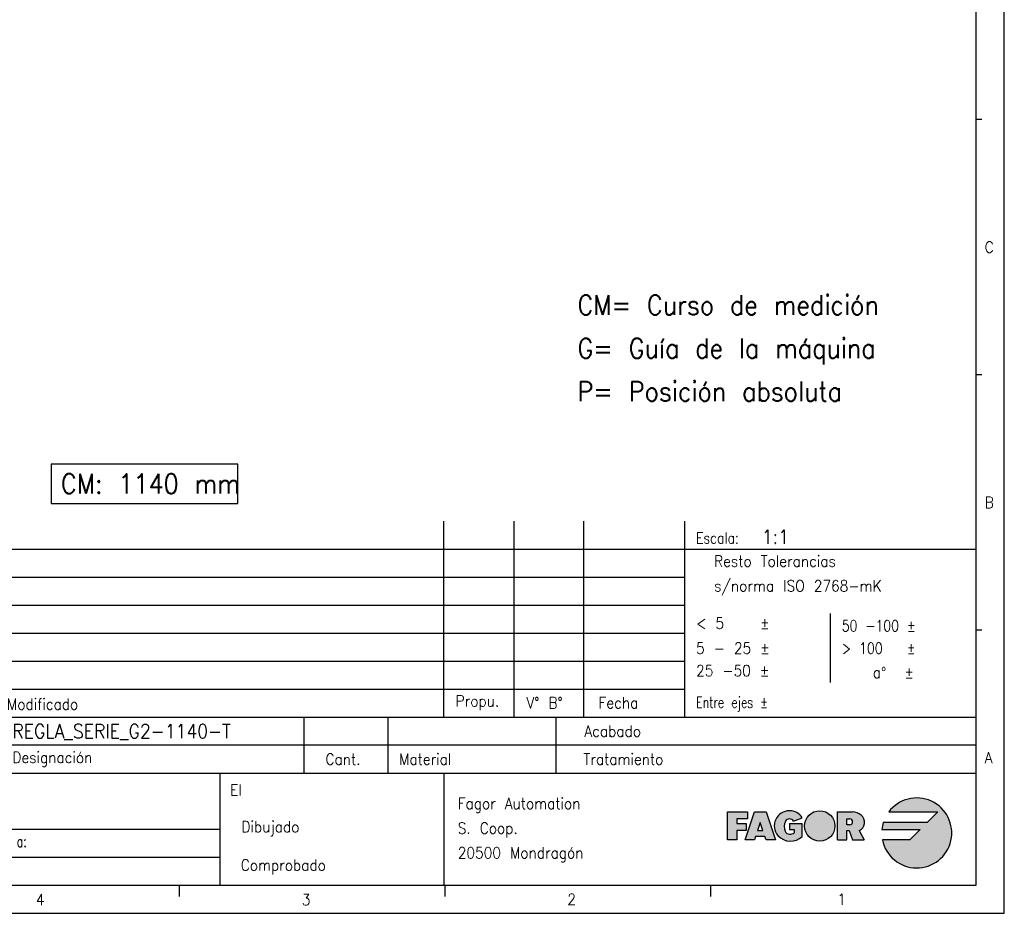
# Model space of a CAD drawing. Header units: millimetres. Extents: x -285 to 1770, y -283 to 203.
# Tile 8 of 30: x 134 to 309, y -217 to -58. Entities that reach past the tile are written whole.
import ezdxf

# ---------------------------------------------------------------- set-up
doc = ezdxf.new("R2010")
doc.units = ezdxf.units.MM
doc.layers.add('1', color=7, linetype='Continuous')
doc.styles.add('CONVERTER_11', font='txt.shx', dxfattribs={"width": 0.9})
doc.styles.add('CONVERTER_12', font='txt.shx', dxfattribs={"width": 0.81})
doc.styles.add('CONVERTER_13', font='txt.shx', dxfattribs={"width": 0.72})

# ---------------------------------------------------------------- blocks, each defined once
blk = doc.blocks.new('tolerancias', base_point=(252.2098802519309, -182.0197288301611))
at = {"layer": '1', "color": 2, "char_height": 2, "line_spacing_factor": 1.32052821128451}
for s, insert, attachment_point, style in [('Resto Tolerancias\\Ps/norma ISO 2768-mK', (257.4198552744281, -156.7119726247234), 4, 'CONVERTER_11'), ('< 5    ±', (254.2098802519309, -166.241923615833), 7, 'CONVERTER_11'), ('50 -100 ±', (280.2098802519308, -166.6999236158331), 7, 'CONVERTER_12'), ('5 - 25 ±', (254.2098802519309, -170.6999236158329), 7, 'CONVERTER_11'), ('> 100   ±', (280.2098802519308, -170.6999236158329), 7, 'CONVERTER_12'), ('a{\\Fgdt;~}  ±', (285.7353826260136, -175.0258946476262), 7, 'CONVERTER_11'), ('25 -50 ±', (254.2098802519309, -174.699923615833), 7, 'CONVERTER_11')]:
    blk.add_mtext(s, dxfattribs=dict(at, insert=insert, attachment_point=attachment_point, style=style))
blk = doc.blocks.new('Marco_a2', base_point=(304.2098802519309, -212.0197288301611))
at = {"layer": '1', "linetype": 'Continuous'}
h = blk.add_hatch(color=2, dxfattribs=at)
edge = h.paths.add_edge_path()
edge.add_line((295.4520221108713, -200.8011115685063), (287.6149021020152, -200.8011115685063))
edge.add_arc((293.5770221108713, -202.6761115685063), 6.250000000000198, 162.5423968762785, 174.2608295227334)
edge.add_line((287.3583506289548, -202.0511115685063), (294.2020221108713, -202.0511115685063))
edge.add_line((294.2020221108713, -202.0511115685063), (292.3270221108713, -203.9261115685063))
edge.add_line((292.3270221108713, -203.9261115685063), (287.4532977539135, -203.9261115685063))
edge.add_arc((293.5770221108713, -202.6761115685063), 6.249999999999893, 191.5369590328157, 503.130102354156)
edge.add_line((288.5770221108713, -198.9261115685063), (297.3270221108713, -198.9261115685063))
edge.add_line((297.3270221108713, -198.9261115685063), (295.4520221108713, -200.8011115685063))
blk.add_hatch(color=2, dxfattribs=at).paths.add_polyline_path([(263.3686887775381, -198.9261115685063), (263.3686887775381, -200.1761115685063), (261.4936887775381, -200.1761115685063), (261.4936887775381, -201.0094449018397), (263.1603554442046, -201.0094449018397), (263.1603554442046, -201.8427782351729), (263.1603554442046, -202.2594449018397), (261.4936887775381, -202.2594449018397), (261.4936887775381, -203.9261115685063), (259.8270221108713, -203.9261115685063), (259.8270221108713, -198.9261115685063)])
h = blk.add_hatch(color=2, dxfattribs=at)
h.paths.add_polyline_path([(268.3686887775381, -203.9261115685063), (266.7020221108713, -203.9261115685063), (266.4936887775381, -203.3011115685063), (264.8270221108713, -203.3011115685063), (264.6186887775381, -203.9261115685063), (262.9520221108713, -203.9261115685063), (264.6186887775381, -198.9261115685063), (266.7020221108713, -198.9261115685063)])
h.paths.add_polyline_path([(265.1742443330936, -202.2594449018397), (266.1464665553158, -202.2594449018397), (265.6603554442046, -200.8011115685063)], flags=16)
h = blk.add_hatch(color=2, dxfattribs=at)
edge = h.paths.add_edge_path()
edge.add_arc((271.0473643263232, -201.0301720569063), 3.104272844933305, 223.1289646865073, 312.9832702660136)
edge.add_line((273.163810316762, -203.3011115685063), (273.163810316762, -201.0094449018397))
edge.add_line((273.163810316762, -201.0094449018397), (270.8721436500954, -201.0094449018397))
edge.add_line((270.8721436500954, -201.0094449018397), (270.8721436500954, -202.0511115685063))
edge.add_line((270.8721436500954, -202.0511115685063), (271.7054769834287, -202.0511115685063))
edge.add_line((271.7054769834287, -202.0511115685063), (271.7054769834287, -202.6761115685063))
edge.add_arc((270.8721436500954, -201.1136115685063), 1.7708333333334, 270, 298.0724869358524, ccw=False)
edge.add_arc((270.8721436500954, -202.0511115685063), 0.8333333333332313, 202.6198649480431, 270, ccw=False)
edge.add_arc((272.1221436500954, -201.5302782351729), 2.187500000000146, 154.6230664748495, 202.6198649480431, ccw=False)
edge.add_arc((270.8697757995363, -201.0094482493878), 0.8353864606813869, 29.918998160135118, 150.0810018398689, ccw=False)
edge.add_line((271.5938314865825, -200.5927782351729), (273.1508661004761, -199.9677782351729))
edge.add_arc((270.8686887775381, -201.4261115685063), 2.708333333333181, 32.57897039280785, 90)
edge.add_arc((270.8686887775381, -201.4261115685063), 2.7083333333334, 90, 219.5977388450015)
h = blk.add_hatch(color=2, dxfattribs=at)
edge = h.paths.add_edge_path()
edge.add_arc((276.2851822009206, -201.4261115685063), 2.708333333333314, 0, 360)
h = blk.add_hatch(color=2, dxfattribs=at)
edge = h.paths.add_edge_path()
edge.add_line((281.0947335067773, -198.9261115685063), (279.4280668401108, -198.9261115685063))
edge.add_line((279.4280668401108, -198.9261115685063), (279.4280668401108, -203.9261115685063))
edge.add_line((279.4280668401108, -203.9261115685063), (281.0947335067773, -203.9261115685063))
edge.add_line((281.0947335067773, -203.9261115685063), (281.0947335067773, -202.2594449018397))
edge.add_line((281.0947335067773, -202.2594449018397), (281.5114001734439, -202.2594449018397))
edge.add_line((281.5114001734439, -202.2594449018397), (282.1364001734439, -203.9261115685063))
edge.add_line((282.1364001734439, -203.9261115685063), (284.2181257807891, -203.9261115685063))
edge.add_line((284.2181257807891, -203.9261115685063), (283.2915513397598, -202.2594449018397))
edge.add_arc((282.6421219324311, -200.7497949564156), 1.643411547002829, 293.2766705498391, 410.7613098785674)
edge.add_arc((282.1364001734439, -201.3690169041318), 2.442905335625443, 50.76130987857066, 90)
edge.add_line((282.1364001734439, -198.9261115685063), (281.0947335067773, -198.9261115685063))
edge = h.paths.add_edge_path(flags=16)
edge.add_line((281.6155668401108, -201.2177782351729), (281.0947335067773, -201.2177782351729))
edge.add_line((281.0947335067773, -201.2177782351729), (281.0947335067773, -200.1761115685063))
edge.add_line((281.0947335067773, -200.1761115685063), (281.6155668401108, -200.1761115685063))
edge.add_arc((281.6155668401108, -200.6969449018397), 0.5208333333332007, -90, 90, ccw=False)
at = {"layer": '1', "color": 2, "linetype": 'Continuous'}
for p, q in [((309.2098802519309, -217.0197288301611), (309.2098802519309, 202.9802711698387)), ((305.2098802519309, -75.35306215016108), (304.2098802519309, -75.35306215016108)), ((305.2098802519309, -120.9086177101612), (304.2098802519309, -120.9086177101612)), ((119.209880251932, -152.0197288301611), (304.2098802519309, -152.0197288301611)), ((119.209880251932, -157.0197288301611), (252.2098802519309, -157.0197288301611)), ((119.209880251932, -162.0197288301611), (252.2098802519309, -162.0197288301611)), ((278.2098802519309, -175.8195195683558), (278.2098802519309, -163.518067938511)), ((305.2098802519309, -166.4641732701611), (304.2098802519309, -166.4641732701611)), ((119.209880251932, -167.0197288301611), (252.2098802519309, -167.0197288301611)), ((119.209880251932, -172.0197288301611), (252.2098802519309, -172.0197288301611)), ((119.209880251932, -177.0197288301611), (252.2098802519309, -177.0197288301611)), ((304.2098802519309, -187.0197288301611), (119.209880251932, -187.0197288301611)), ((259.8270221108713, -203.9261115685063), (259.8270221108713, -198.9261115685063)), ((259.8270221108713, -198.9261115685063), (263.3686887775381, -198.9261115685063)), ((263.3686887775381, -200.1761115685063), (261.4936887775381, -200.1761115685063)), ((261.4936887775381, -200.1761115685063), (261.4936887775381, -201.0094449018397)), ((262.9520221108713, -203.9261115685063), (264.6186887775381, -198.9261115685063)), ((263.3686887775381, -198.9261115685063), (263.3686887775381, -200.1761115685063)), ((264.6186887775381, -198.9261115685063), (266.7020221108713, -198.9261115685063)), ((266.7020221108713, -198.9261115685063), (268.3686887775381, -203.9261115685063)), ((271.5938314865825, -200.5927782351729), (273.1508661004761, -199.9677782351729)), ((279.4280668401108, -198.9261115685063), (281.0947335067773, -198.9261115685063)), ((279.4280668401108, -203.9261115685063), (279.4280668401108, -198.9261115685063)), ((281.0947335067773, -198.9261115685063), (282.1364001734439, -198.9261115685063)), ((281.0947335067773, -201.2177782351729), (281.0947335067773, -200.1761115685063)), ((281.0947335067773, -200.1761115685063), (281.6155668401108, -200.1761115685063)), ((288.5770221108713, -198.9261115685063), (297.3270221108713, -198.9261115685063)), ((297.3270221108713, -198.9261115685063), (295.4520221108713, -200.8011115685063)), ((261.4936887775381, -201.0094449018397), (263.1603554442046, -201.0094449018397)), ((263.1603554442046, -201.0094449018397), (263.1603554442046, -201.8427782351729)), ((263.1603554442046, -201.8427782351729), (263.1603554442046, -202.2594449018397)), ((265.6603554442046, -200.8011115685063), (265.1742443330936, -202.2594449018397)), ((266.1464665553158, -202.2594449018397), (265.6603554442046, -200.8011115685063)), ((270.8721436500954, -201.0094449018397), (270.8721436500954, -202.0511115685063)), ((270.8721436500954, -201.0094449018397), (273.163810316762, -201.0094449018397)), ((273.163810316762, -203.3011115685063), (273.163810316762, -201.0094449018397)), ((281.6155668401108, -201.2177782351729), (281.0947335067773, -201.2177782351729)), ((295.4520221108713, -200.8011115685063), (287.6149021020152, -200.8011115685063)), ((263.1603554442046, -202.2594449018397), (261.4936887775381, -202.2594449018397)), ((261.4936887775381, -202.2594449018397), (261.4936887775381, -203.9261115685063)), ((264.8270221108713, -203.3011115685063), (264.6186887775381, -203.9261115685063)), ((266.4936887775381, -203.3011115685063), (264.8270221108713, -203.3011115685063)), ((265.1742443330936, -202.2594449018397), (266.1464665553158, -202.2594449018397)), ((266.7020221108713, -203.9261115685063), (266.4936887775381, -203.3011115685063)), ((270.8721436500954, -202.0511115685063), (271.7054769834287, -202.0511115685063)), ((271.7054769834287, -202.0511115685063), (271.7054769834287, -202.6761115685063)), ((281.0947335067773, -202.2594449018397), (281.5114001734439, -202.2594449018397)), ((281.0947335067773, -203.9261115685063), (281.0947335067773, -202.2594449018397)), ((281.5114001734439, -202.2594449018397), (282.1364001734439, -203.9261115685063)), ((283.2915513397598, -202.2594449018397), (284.2181257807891, -203.9261115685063)), ((287.3583506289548, -202.0511115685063), (294.2020221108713, -202.0511115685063)), ((294.2020221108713, -202.0511115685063), (292.3270221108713, -203.9261115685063)), ((261.4936887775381, -203.9261115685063), (259.8270221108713, -203.9261115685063)), ((264.6186887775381, -203.9261115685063), (262.9520221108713, -203.9261115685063)), ((268.3686887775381, -203.9261115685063), (266.7020221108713, -203.9261115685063)), ((279.4280668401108, -203.9261115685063), (281.0947335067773, -203.9261115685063)), ((282.1364001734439, -203.9261115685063), (284.2181257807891, -203.9261115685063)), ((292.3270221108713, -203.9261115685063), (287.4532977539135, -203.9261115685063)), ((119.209880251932, -207.0197288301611), (169.209880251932, -207.0197288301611)), ((161.9598802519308, -212.0197288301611), (161.9598802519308, -214.0197288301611)), ((209.3765469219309, -212.0197288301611), (209.3765469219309, -214.0197288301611)), ((256.7932135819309, -212.0197288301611), (256.7932135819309, -214.0197288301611)), ((-284.7901197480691, -217.0197288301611), (309.2098802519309, -217.0197288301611))]:
    blk.add_line(p, q, dxfattribs=at)
at = {"layer": '1', "color": 7, "linetype": 'Continuous'}
for p, q in [((304.2098802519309, -212.0197288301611), (304.2098802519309, 197.9802711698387)), ((209.2098802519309, -182.0197288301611), (209.2098802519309, -147.0197288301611)), ((221.7098802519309, -147.0197288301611), (221.7098802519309, -182.0197288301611)), ((234.2098802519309, -182.0197288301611), (234.2098802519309, -147.0197288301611)), ((252.2098802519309, -182.0197288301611), (252.2098802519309, -147.0197288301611)), ((119.209880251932, -182.0197288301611), (184.2098802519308, -182.0197288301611)), ((184.2098802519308, -182.0197288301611), (184.2098802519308, -192.0197288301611)), ((184.2098802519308, -182.0197288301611), (199.2098802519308, -182.0197288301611)), ((199.2098802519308, -182.0197288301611), (304.2098802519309, -182.0197288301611)), ((199.2098802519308, -182.0197288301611), (199.2098802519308, -192.0197288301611)), ((229.2098802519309, -182.0197288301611), (229.2098802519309, -192.0197288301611)), ((119.209880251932, -192.0197288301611), (304.2098802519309, -192.0197288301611)), ((169.209880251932, -192.0197288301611), (169.209880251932, -202.0197288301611)), ((209.2098802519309, -192.0197288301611), (209.2098802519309, -212.0197288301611)), ((119.209880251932, -202.0197288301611), (169.209880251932, -202.0197288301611)), ((169.209880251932, -202.0197288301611), (169.209880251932, -207.0197288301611)), ((169.209880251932, -207.0197288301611), (169.209880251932, -212.0197288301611)), ((-264.7901197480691, -212.0197288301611), (304.2098802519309, -212.0197288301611))]:
    blk.add_line(p, q, dxfattribs=at)
at = {"layer": '1', "color": 2, "linetype": 'Continuous'}
blk.add_circle((276.2851822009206, -201.4261115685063), 2.708333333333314, dxfattribs=at)
for centre, radius, start, end in [((293.5770221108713, -202.6761115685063), 6.249999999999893, 191.5369590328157, 143.130102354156), ((270.8686887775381, -201.4261115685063), 2.7083333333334, 90, 219.5977388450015), ((270.8697757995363, -201.0094482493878), 0.8353864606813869, 29.91899816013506, 150.0810018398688), ((270.8686887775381, -201.4261115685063), 2.708333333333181, 32.57897039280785, 90), ((281.6155668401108, -200.6969449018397), 0.5208333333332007, 270, 90), ((282.1364001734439, -201.3690169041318), 2.442905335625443, 50.76130987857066, 90), ((282.6421219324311, -200.7497949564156), 1.643411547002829, 293.2766705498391, 50.76130987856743), ((272.1221436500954, -201.5302782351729), 2.187500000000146, 154.6230664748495, 202.619864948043), ((293.5770221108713, -202.6761115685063), 6.250000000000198, 162.5423968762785, 174.2608295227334), ((271.0473643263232, -201.0301720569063), 3.104272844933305, 223.1289646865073, 312.9832702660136), ((270.8721436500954, -202.0511115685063), 0.8333333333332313, 202.6198649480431, 270), ((270.8721436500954, -201.1136115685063), 1.7708333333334, 270, 298.0724869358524)]:
    blk.add_arc(centre, radius, start, end, dxfattribs=at)
at = {"layer": '1', "color": 2}
for s, style, width, p in [('Escala:', 'CONVERTER_12', 0.81, (254.2098802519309, -151.0197288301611)), ('El', 'CONVERTER_11', 0.9, (171.0664110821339, -196.0197288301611))]:
    blk.add_text(s, height=2, dxfattribs=dict(at, style=style, width=width)).set_placement(p)
at = {"layer": '1', "color": 2, "char_height": 2}
for s, insert, attachment_point, line_spacing_factor, style in [('C', (305.7098802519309, -98.13083993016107), 4, 1.20048019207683, 'CONVERTER_11'), ('B', (305.7098802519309, -143.6863954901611), 4, 1.20048019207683, 'CONVERTER_11'), ('Modificado', (131.23655298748, -179.6881451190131), 4, 1.32052821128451, 'CONVERTER_11'), ('Propu.', (211.2975732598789, -179.4519769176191), 4, 1.32052821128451, 'CONVERTER_11'), ('V° B°', (223.946333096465, -179.4519769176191), 4, 1.20048019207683, 'CONVERTER_11'), ('Fecha', (236.8037390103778, -179.4519769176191), 4, 1.32052821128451, 'CONVERTER_11'), ('Entre ejes ±', (254.2098802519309, -181.0197288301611), 7, 1.32052821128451, 'CONVERTER_13'), ('Acabado', (244.3758618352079, -184.5197288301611), 6, 1.32052821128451, 'CONVERTER_11'), ('Designación', (132.2098802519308, -189.5197288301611), 4, 1.32052821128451, 'CONVERTER_11'), ('A', (305.7098802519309, -189.2419510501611), 4, 1.20048019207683, 'CONVERTER_11'), ('Cant.', (191.2098802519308, -189.5197288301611), 5, 1.32052821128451, 'CONVERTER_11'), ('Material', (201.2098802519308, -189.5197288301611), 4, 1.32052821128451, 'CONVERTER_11'), ('Tratamiento', (248.3758618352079, -189.5197288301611), 6, 1.32052821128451, 'CONVERTER_11'), ('Fagor Automation\\PS. Coop.\\P20500 Mondragón', (211.6833092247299, -202.1551470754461), 4, 1.32052821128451, 'CONVERTER_11'), ('Dibujado', (183.4297254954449, -201.8879560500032), 6, 1.32052821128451, 'CONVERTER_11'), ('Sustituye a:', (134.7703009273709, -204.5197288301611), 6, 1.32052821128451, 'CONVERTER_13'), ('Comprobado', (188.153089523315, -208.7368338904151), 6, 1.32052821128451, 'CONVERTER_11'), ('4', (136.4162557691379, -214.5898620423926), 4, 1.20048019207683, 'CONVERTER_11'), ('3', (183.8610408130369, -214.5794825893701), 4, 1.20048019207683, 'CONVERTER_11'), ('2', (231.2353066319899, -214.5147636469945), 4, 1.20048019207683, 'CONVERTER_11'), ('1', (279.4015469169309, -214.5220903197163), 4, 1.20048019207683, 'CONVERTER_11')]:
    blk.add_mtext(s, dxfattribs=dict(at, insert=insert, attachment_point=attachment_point, line_spacing_factor=line_spacing_factor, style=style))
blk = doc.blocks.new('Top', base_point=(304.2098802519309, -212.0197288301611))
blk.add_blockref('Marco_a2', (304.2098802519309, -212.0197288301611))
at = {"layer": '1'}
blk.add_blockref('tolerancias', (252.2098802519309, -182.0197288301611), dxfattribs=at)
at = {"layer": '1', "color": 2, "style": 'CONVERTER_11', "width": 0.9}
blk.add_text('REGLA_SERIE_G2-1140-T', height=2.5, dxfattribs=at).set_placement((132.209880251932, -185.7547648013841))
blk = doc.blocks.new('A__12', base_point=(16.99999999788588, 0.99999999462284))
at = {"layer": '1', "color": 2}
blk.add_lwpolyline([(139.1193056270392, -136.8528636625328), (139.1193056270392, -143.8528636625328), (172.4568056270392, -143.8528636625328), (172.4568056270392, -136.8528636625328)], close=True, dxfattribs=at)
at = {"layer": '1', "color": 2, "style": 'CONVERTER_11', "width": 0.9}
blk.add_text('CM: 1140 mm', height=3.5, dxfattribs=at).set_placement((140.8693056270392, -142.1028636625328))

msp = doc.modelspace()

# ---------------------------------------------------------------- block references
for name, p in [('Top', (304.2098802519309, -212.0197288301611)), ('A__12', (16.99999999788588, 0.99999999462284))]:
    msp.add_blockref(name, p)

# ---------------------------------------------------------------- texts
at = {"layer": '1', "color": 2, "style": 'CONVERTER_11', "width": 0.9}
msp.add_text('1:1', height=2.5, dxfattribs=at).set_placement((265.952865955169, -151.04383885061))
at = {"layer": '1', "color": 2, "insert": (233.03275067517, -125.610324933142), "char_height": 3.5, "attachment_point": 7, "line_spacing_factor": 1.32052821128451, "style": 'CONVERTER_11'}
msp.add_mtext('CM= Curso de medición\\PG= Guía de la máquina\\PP= Posición absoluta', dxfattribs=at)

doc.saveas('drawing.dxf')
